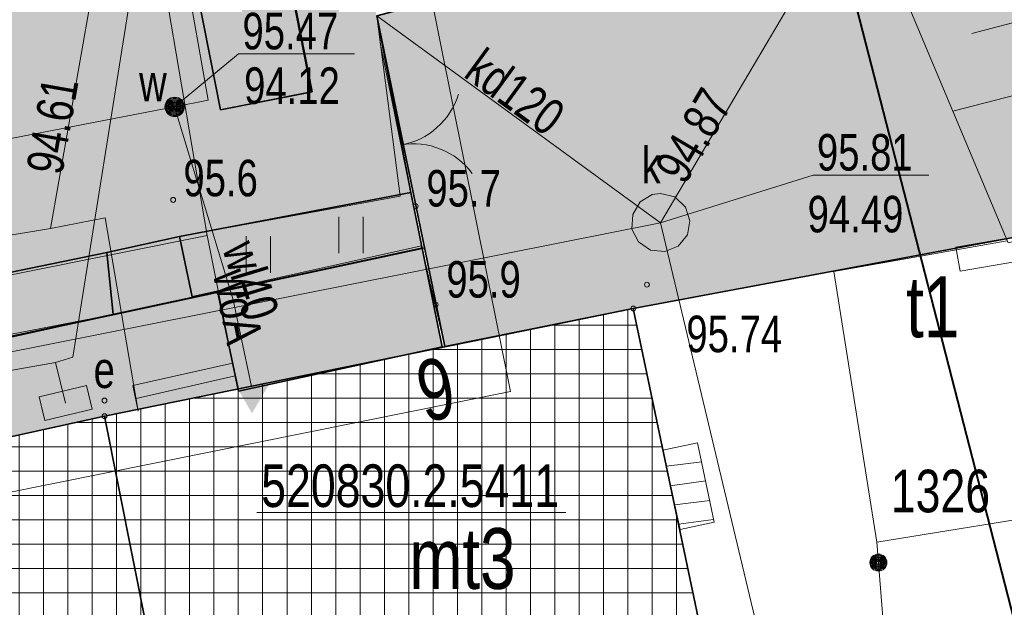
# Model space of a CAD drawing. Header units: metres. Extents: x -320 to 5572509, y -47 to 5960263.
# Tile 26 of 59: x 5572160 to 5572180, y 5960085 to 5960097. Entities that reach past the tile are written whole.
import ezdxf

# ---------------------------------------------------------------- set-up
doc = ezdxf.new("R2010")
doc.units = ezdxf.units.M
doc.header["$MEASUREMENT"] = 0
for name, color, linetype in [('000_Inne__niezydentyfikowane_', 7, 'Continuous'), ('122-Punkt_osnowy_szczegolowej', 7, 'Continuous'), ('122-Punkt_osnowy_szczegolowej-A', 7, 'Continuous'), ('203-Punkt_zalamania_granicy_dzi', 7, 'Continuous'), ('218-Granica_uzytku', 7, 'Continuous'), ('219-Linia_granicy', 7, 'Continuous'), ('238-Punkt_adresowy_budynku', 7, 'Continuous'), ('312-Budynek__powierzchnia_', 7, 'Continuous'), ('312-Numer_ewidencyjny_budynku', 7, 'Continuous'), ('312-Numer_ewidencyjny_budynku-A', 7, 'Continuous'), ('352-schody__powierzchnia_', 7, 'Continuous'), ('403-Punkt_okreslonej_wysokosci', 7, 'Continuous'), ('403-Punkt_okreslonej_wysokosci-', 7, 'Continuous'), ('422-Kraweznik_jezdni', 7, 'Continuous'), ('423-Krawedz_chodnika', 7, 'Continuous'), ('801-Punkt_okreslonej_wysokosci', 7, 'Continuous'), ('801-Punkt_okreslonej_wysokosci-', 7, 'Continuous'), ('820-Skarpa_nieumocniona', 7, 'Continuous'), ('823-Szczyt_skarpy_nieumocninej', 7, 'Continuous'), ('902-Ogrodzenie_trwale_symb_', 7, 'Continuous'), ('905-Brama_w_ogrodzeniu', 7, 'Continuous'), ('940-Trawnik_symb__poj_', 7, 'Continuous'), ('Nowe_450-Sciana_oporowa_symb__osiowy', 7, 'Continuous'), ('Nowe_810-G Ogólne', 7, 'Continuous'), ('przewod_elektroenergetyczny__li', 7, 'Continuous'), ('przewod_gazowy__linia_', 7, 'Continuous'), ('przewod_kanalizacyjny__linia_', 7, 'Continuous'), ('przewod_kanalizacyjny__linia_-A', 7, 'Continuous'), ('przewod_wodociagowy__linia_', 7, 'Continuous'), ('przewod_wodociagowy__linia_-Atr', 7, 'Continuous'), ('punkt_o_okreslonej_wysokosci__s', 7, 'Continuous'), ('szafa_kablowa__punkt_', 7, 'Continuous'), ('szafa_kablowa__punkt_-Atr17', 7, 'Continuous'), ('wlaz_-_siec_kanalizacyjna__powi', 7, 'Continuous'), ('ZAKRES', 7, 'Continuous'), ('zasuwa_-_siec_wodociagowa__punk', 7, 'Continuous')]:
    doc.layers.add(name, color=color, linetype=linetype)
doc.styles.add('GENERATED_STYLE_1', font='arial.ttf')
pattern_1 = [(0, (5572434.6074, 5960128.98037), (0, 0.5), []), (90, (5572434.6074, 5960128.98037), (-0.5, 0), [])]

# ---------------------------------------------------------------- blocks, each defined once
blk = doc.blocks.new('Wypełnienie_3', base_point=(5572434.607, 5960129.98))
at = {"layer": 'Nowe_810-G Ogólne', "linetype": 'Continuous', "lineweight": 18, "true_color": 0xaaaaaa}
h = blk.add_hatch(dxfattribs=at)
h.set_pattern_fill('HLNHER', color=253, style=0, pattern_type=2)
h.set_pattern_definition([(0, (5572149.7395, 5960118.78482), (0.4, 0.4), [1.2, -0.4]), (90, (5572150.1395, 5960118.78482), (0.4, 0.4), [1.2, -0.4])])
h.paths.add_polyline_path([(5572119.97, 5960117.89), (5572120.79, 5960116.24), (5572121.5, 5960115.44), (5572122.21, 5960114.9), (5572122.744, 5960114.747), (5572123.317, 5960114.61), (5572125.049, 5960114.484), (5572125.85, 5960114.536), (5572130.069, 5960115.384), (5572138.896, 5960117.224), (5572138.292, 5960120.162), (5572155.913, 5960123.836), (5572156.128, 5960122.746), (5572156.512, 5960120.804), (5572158.44, 5960121.177, 0.308603), (5572162.603, 5960124.945), (5572162.588, 5960124.941), (5572159.946, 5960134.586, 0.184142), (5572158.882, 5960138.039, 0.30603), (5572153.265, 5960140.081), (5572156.26, 5960136.077), (5572154.662, 5960134.882), (5572153.377, 5960133.921), (5572150.385, 5960137.922), (5572132.367, 5960124.445), (5572135.36, 5960120.444), (5572132.563, 5960118.352), (5572126.584, 5960126.337), (5572160.589, 5960151.83), (5572160.598, 5960151.818), (5572164.203, 5960138.326), (5572167.783, 5960124.929), (5572168.21, 5960124.22), (5572168.9, 5960123.8), (5572169.83, 5960123.57), (5572174.572, 5960124.504), (5572179.02, 5960125.38), (5572179.509, 5960123.378), (5572174.84, 5960122.49), (5572175.83, 5960117.16), (5572172.73, 5960116.07), (5572172.04, 5960115.89), (5572172.14, 5960115.5), (5572169.94, 5960114.91), (5572169.87, 5960115.15), (5572168.91, 5960114.87), (5572168.98, 5960114.64), (5572166.56, 5960113.95), (5572166.5, 5960114.18), (5572165.87, 5960114.02), (5572165.8, 5960114.35), (5572165.93, 5960114.38), (5572165.75, 5960115.18), (5572164.8, 5960114.95), (5572164.9, 5960114.62), (5572162.28, 5960113.85), (5572162.19, 5960114.18), (5572161.68, 5960114.04), (5572161.87, 5960113.34), (5572162, 5960113.37), (5572162.29, 5960112.25), (5572162.17, 5960112.22), (5572162.4, 5960111.41), (5572162.58, 5960111.47), (5572162.91, 5960110.26), (5572162.72, 5960110.2), (5572162.83, 5960109.77), (5572163.48, 5960110.04), (5572164.37, 5960110.27), (5572164.48, 5960109.75), (5572164.653, 5960109.787), (5572165.19, 5960107.36), (5572165.02, 5960107.32), (5572165.16, 5960106.72), (5572165.33, 5960106.75), (5572166.43, 5960101.86), (5572165.96, 5960101.76), (5572166.13, 5960100.99), (5572166.46, 5960101.07), (5572167.15, 5960097.97), (5572166.82, 5960097.9), (5572166.95, 5960097.33), (5572167.648, 5960093.703), (5572162.9, 5960092.8), (5572161.41, 5960092.47), (5572149.154, 5960089.965), (5572149.759, 5960086.924), (5572146.898, 5960086.382), (5572145.75, 5960086.12), (5572145.189, 5960089.209), (5572130.631, 5960086.296), (5572128.388, 5960097.519), (5572154.739, 5960102.778), (5572155.796, 5960097.376, 0.32921), (5572156.91, 5960099.21), (5572155.67, 5960105.421), (5572155.663, 5960105.419), (5572154.052, 5960113.522, 0.326644), (5572152.363, 5960114.76), (5572153.626, 5960108.47), (5572124.891, 5960102.732), (5572123.764, 5960109.015), (5572123.037, 5960107.846), (5572122.57, 5960106.94), (5572122.235, 5960105.804), (5572122.128, 5960104.217), (5572120.82, 5960112.281)])
h.paths.add_polyline_path([(5572160.986, 5960109.404), (5572161.476, 5960109.501), (5572161.772, 5960108.036), (5572163.15, 5960108.307), (5572165.611, 5960095.766), (5572163.741, 5960095.398)], flags=0)
at = {"layer": 'Nowe_810-G Ogólne', "color": 18, "lineweight": 35, "true_color": 0x030303}
for p, q in [((5572163.741, 5960095.398), (5572160.986, 5960109.404)), ((5572163.15, 5960108.307), (5572165.611, 5960095.766)), ((5572166.95, 5960097.33), (5572167.648, 5960093.703)), ((5572165.611, 5960095.766), (5572163.741, 5960095.398)), ((5572167.648, 5960093.703), (5572162.9, 5960092.8)), ((5572162.9, 5960092.8), (5572161.41, 5960092.47)), ((5572161.41, 5960092.47), (5572149.154, 5960089.965))]:
    blk.add_line(p, q, dxfattribs=at)
blk = doc.blocks.new('Wypełnienie_15', base_point=(5572434.607, 5960129.98))
at = {"layer": 'Nowe_810-G Ogólne', "linetype": 'Continuous', "lineweight": 0, "true_color": 0x888888}
blk.add_hatch(color=252, dxfattribs=at).paths.add_polyline_path([(5572167.648, 5960093.703), (5572167.648, 5960093.703), (5572167.87, 5960092.61)])
blk = doc.blocks.new('Wypełnienie_22', base_point=(5572434.607, 5960129.98))
at = {"layer": 'Nowe_810-G Ogólne', "linetype": 'Continuous', "lineweight": 0, "true_color": 0x000000}
h = blk.add_hatch(dxfattribs=at)
h.set_pattern_fill('SIATKA_25X25', color=18, style=0, pattern_type=2)
h.set_pattern_definition(pattern_1)
h.paths.add_polyline_path([(5572150.35, 5960086.68), (5572152.36, 5960076.59), (5572155.5, 5960077.24), (5572155.25, 5960078.4), (5572163.17, 5960080.04), (5572161.36, 5960089.11)])
at = {"layer": 'Nowe_810-G Ogólne', "color": 18, "lineweight": 35, "true_color": 0x030303}
for p, q in [((5572161.36, 5960089.11), (5572150.35, 5960086.68)), ((5572163.17, 5960080.04), (5572161.36, 5960089.11)), ((5572150.35, 5960086.68), (5572152.36, 5960076.59)), ((5572155.25, 5960078.4), (5572163.17, 5960080.04)), ((5572155.5, 5960077.24), (5572155.25, 5960078.4)), ((5572152.36, 5960076.59), (5572155.5, 5960077.24))]:
    blk.add_line(p, q, dxfattribs=at)
blk = doc.blocks.new('Wypełnienie_23', base_point=(5572434.607, 5960129.98))
at = {"layer": 'Nowe_810-G Ogólne', "linetype": 'Continuous', "lineweight": 0, "true_color": 0x000000}
h = blk.add_hatch(dxfattribs=at)
h.set_pattern_fill('SIATKA_25X25', color=18, style=0, pattern_type=2)
h.set_pattern_definition(pattern_1)
h.paths.add_polyline_path([(5572161.36, 5960089.11), (5572172.22, 5960091.32), (5572174.39, 5960081), (5572163.46, 5960078.55), (5572163.17, 5960080.04)])
at = {"layer": 'Nowe_810-G Ogólne', "color": 18, "lineweight": 35, "true_color": 0x030303}
for p, q in [((5572161.36, 5960089.11), (5572172.22, 5960091.32)), ((5572172.22, 5960091.32), (5572174.39, 5960081)), ((5572163.17, 5960080.04), (5572161.36, 5960089.11)), ((5572174.39, 5960081), (5572163.46, 5960078.55)), ((5572163.46, 5960078.55), (5572163.17, 5960080.04))]:
    blk.add_line(p, q, dxfattribs=at)
blk = doc.blocks.new('Wypełnienie_51', base_point=(5572434.607, 5960129.98))
at = {"layer": 'Nowe_810-G Ogólne', "linetype": 'Continuous', "lineweight": 0, "true_color": 0x233708}
blk.add_hatch(color=78, dxfattribs=at).paths.add_polyline_path([(5572161.41, 5960092.47), (5572149.144, 5960089.962), (5572149.441, 5960088.51), (5572161.54, 5960091.2)])
at = {"layer": 'Nowe_810-G Ogólne', "color": 18, "lineweight": 35, "true_color": 0x030303}
for p, q in [((5572161.41, 5960092.47), (5572149.144, 5960089.962)), ((5572161.54, 5960091.2), (5572161.41, 5960092.47)), ((5572149.441, 5960088.51), (5572161.54, 5960091.2)), ((5572149.144, 5960089.962), (5572149.441, 5960088.51))]:
    blk.add_line(p, q, dxfattribs=at)
blk = doc.blocks.new('Wypełnienie_52', base_point=(5572434.607, 5960129.98))
at = {"layer": 'Nowe_810-G Ogólne', "linetype": 'Continuous', "lineweight": 0, "true_color": 0x233708}
blk.add_hatch(color=78, dxfattribs=at).paths.add_polyline_path([(5572164.111, 5960089.621), (5572163.678, 5960091.676), (5572163.16, 5960091.56), (5572162.9, 5960092.8), (5572167.648, 5960093.703), (5572168.292, 5960090.534)])
at = {"layer": 'Nowe_810-G Ogólne', "color": 18, "lineweight": 35, "true_color": 0x030303}
for p, q in [((5572162.9, 5960092.8), (5572167.648, 5960093.703)), ((5572167.648, 5960093.703), (5572168.292, 5960090.534)), ((5572163.16, 5960091.56), (5572162.9, 5960092.8)), ((5572163.678, 5960091.676), (5572163.16, 5960091.56)), ((5572164.111, 5960089.621), (5572163.678, 5960091.676)), ((5572168.292, 5960090.534), (5572164.111, 5960089.621))]:
    blk.add_line(p, q, dxfattribs=at)
blk = doc.blocks.new('Wypełnienie_53', base_point=(5572434.607, 5960129.98))
at = {"layer": 'Nowe_810-G Ogólne', "linetype": 'Continuous', "lineweight": 0, "true_color": 0x233708}
blk.add_hatch(color=78, dxfattribs=at).paths.add_polyline_path([(5572160.986, 5960109.404), (5572163.741, 5960095.398), (5572165.626, 5960095.768), (5572163.165, 5960108.31), (5572161.772, 5960108.036), (5572161.476, 5960109.501)])
at = {"layer": 'Nowe_810-G Ogólne', "color": 18, "lineweight": 35, "true_color": 0x030303}
for p, q in [((5572161.476, 5960109.501), (5572160.986, 5960109.404)), ((5572161.772, 5960108.036), (5572161.476, 5960109.501)), ((5572160.986, 5960109.404), (5572163.741, 5960095.398)), ((5572163.165, 5960108.31), (5572161.772, 5960108.036)), ((5572165.626, 5960095.768), (5572163.165, 5960108.31)), ((5572163.741, 5960095.398), (5572165.626, 5960095.768))]:
    blk.add_line(p, q, dxfattribs=at)
blk = doc.blocks.new('Wypełnienie_60', base_point=(5572434.607, 5960129.98))
at = {"layer": 'Nowe_810-G Ogólne', "linetype": 'Continuous', "lineweight": 0, "true_color": 0x233708}
blk.add_hatch(color=78, dxfattribs=at).paths.add_polyline_path([(5572168.35, 5960090.54), (5572166.95, 5960097.33), (5572176.85, 5960099.97), (5572172.73, 5960116.07), (5572175.068, 5960117.033), (5572175.38, 5960115.42), (5572181.24, 5960093.01), (5572172.22, 5960091.32)])
at = {"layer": 'Nowe_810-G Ogólne', "color": 18, "lineweight": 35, "true_color": 0x030303}
for p, q in [((5572172.73, 5960116.07), (5572175.068, 5960117.033)), ((5572175.068, 5960117.033), (5572175.38, 5960115.42)), ((5572176.85, 5960099.97), (5572172.73, 5960116.07)), ((5572175.38, 5960115.42), (5572181.24, 5960093.01)), ((5572166.95, 5960097.33), (5572176.85, 5960099.97)), ((5572168.35, 5960090.54), (5572166.95, 5960097.33)), ((5572181.24, 5960093.01), (5572172.22, 5960091.32)), ((5572172.22, 5960091.32), (5572168.35, 5960090.54))]:
    blk.add_line(p, q, dxfattribs=at)
blk = doc.blocks.new('Wypełnienie_73', base_point=(5572434.607, 5960129.98))
at = {"layer": 'Nowe_810-G Ogólne', "linetype": 'Continuous', "lineweight": 0, "true_color": 0x5b5b5b}
blk.add_hatch(color=251, dxfattribs=at).paths.add_polyline_path([(5572149.443, 5960088.511), (5572161.54, 5960091.2), (5572161.41, 5960092.47), (5572162.9, 5960092.8), (5572163.16, 5960091.56), (5572163.678, 5960091.676), (5572163.798, 5960091.105), (5572164.109, 5960089.669), (5572161.36, 5960089.11), (5572150.7, 5960086.74), (5572150.35, 5960086.68), (5572149.76, 5960086.92)])
at = {"layer": 'Nowe_810-G Ogólne', "color": 7, "lineweight": 13}
for p, q in [((5572161.41, 5960092.47), (5572162.9, 5960092.8)), ((5572162.9, 5960092.8), (5572163.16, 5960091.56)), ((5572161.54, 5960091.2), (5572161.41, 5960092.47)), ((5572163.16, 5960091.56), (5572163.678, 5960091.676)), ((5572163.678, 5960091.676), (5572163.798, 5960091.105)), ((5572149.443, 5960088.511), (5572161.54, 5960091.2)), ((5572163.798, 5960091.105), (5572164.109, 5960089.669)), ((5572164.109, 5960089.669), (5572161.36, 5960089.11)), ((5572161.36, 5960089.11), (5572150.7, 5960086.74)), ((5572149.76, 5960086.92), (5572149.443, 5960088.511)), ((5572150.35, 5960086.68), (5572149.76, 5960086.92)), ((5572150.7, 5960086.74), (5572150.35, 5960086.68))]:
    blk.add_line(p, q, dxfattribs=at)
at = {"layer": 'Nowe_810-G Ogólne', "color": 7, "lineweight": 5, "insert": (5572155.604, 5960089.222), "char_height": 0.5, "attachment_point": 7, "style": 'GENERATED_STYLE_1'}
blk.add_mtext('\\A1;{\\pql;\\fArial|b0|i0|c238|p38;31,2 m\\fArial|b0|i0|c238|p38;\\A1{\\H.66x;\\S2^  ;}}', dxfattribs=at)
blk = doc.blocks.new('EGBP04_03')
at = {"layer": '203-Punkt_zalamania_granicy_dzi', "color": 7, "lineweight": 13}
blk.add_circle((0, 0), 0.05, dxfattribs=at)
blk = doc.blocks.new('905', base_point=(0, 0))
at = {"layer": '905-Brama_w_ogrodzeniu', "color": 7, "lineweight": 13}
for centre, start, end in [((-1.5, 0), 0, 63.2606), ((1.5, 0), 116.7394, 180)]:
    blk.add_arc(centre, 1.5, start, end, dxfattribs=at)
blk = doc.blocks.new('RTPW01')
at = {"layer": '801-Punkt_okreslonej_wysokosci', "color": 7, "lineweight": 13}
blk.add_circle((0, 0), 0.05, dxfattribs=at)
blk = doc.blocks.new('940P')
at = {"layer": '940-Trawnik_symb__poj_', "color": 7, "lineweight": 13}
for p, q in [((-0.25, -0.375), (-0.25, 0.375)), ((0.25, -0.375), (0.25, 0.375))]:
    blk.add_line(p, q, dxfattribs=at)
blk = doc.blocks.new('US17')
at = {"layer": 'szafa_kablowa__punkt_', "color": 7, "lineweight": 13}
for p, q in [((-0.5, 0.25), (0.5, 0.25)), ((-0.5, -0.25), (-0.5, 0.25)), ((0.5, -0.25), (0.5, 0.25)), ((-0.5, -0.25), (0.5, -0.25))]:
    blk.add_line(p, q, dxfattribs=at)
blk = doc.blocks.new('SUUS25')
at = {"layer": 'zasuwa_-_siec_wodociagowa__punk', "color": 7, "lineweight": 13}
for radius in [0.2, 0.18, 0.16, 0.14, 0.12, 0.1, 0.08, 0.06, 0.04, 0.02]:
    blk.add_circle((0, 0), radius, dxfattribs=at)
blk = doc.blocks.new('122')
at = {"layer": '122-Punkt_osnowy_szczegolowej', "linetype": 'Continuous', "lineweight": 0, "true_color": 0x000000}
blk.add_hatch(color=18, dxfattribs=at).paths.add_polyline_path([(-0.5, 0.3), (0, -0.55), (0.5, 0.3)])
blk = doc.blocks.new('Ściana_8', base_point=(5572178.933, 5960092.084))
at = {"layer": 'Nowe_450-Sciana_oporowa_symb__osiowy', "color": 7, "lineweight": 13, "flags": 128}
for points in [[(5572181.223, 5960092.989), (5572178.847, 5960092.577)], [(5572178.847, 5960092.577), (5572178.933, 5960092.084)], [(5572178.933, 5960092.084), (5572181.84, 5960092.588)]]:
    blk.add_lwpolyline(points, dxfattribs=at)

msp = doc.modelspace()

# ---------------------------------------------------------------- linework, layer by layer
at = {"layer": '000_Inne__niezydentyfikowane_', "color": 7, "lineweight": 13, "flags": 128}
msp.add_lwpolyline([(5572167.03, 5960096.74), (5572167.87, 5960092.61)], dxfattribs=at)
at = {"layer": '122-Punkt_osnowy_szczegolowej-A', "color": 7, "lineweight": 13, "flags": 128}
msp.add_lwpolyline([(5572164.485, 5960087.135), (5572170.835, 5960087.135)], dxfattribs=at)
at = {"layer": '218-Granica_uzytku', "color": 3, "lineweight": 18, "flags": 128}
for points in [[(5572181.24, 5960093.01), (5572172.22, 5960091.32)], [(5572172.22, 5960091.32), (5572181.24, 5960093.01)], [(5572172.22, 5960091.32), (5572161.36, 5960089.11)], [(5572161.36, 5960089.11), (5572172.22, 5960091.32)], [(5572161.36, 5960089.11), (5572150.7, 5960086.74)], [(5572150.7, 5960086.74), (5572161.36, 5960089.11)]]:
    msp.add_lwpolyline(points, dxfattribs=at)
at = {"layer": '219-Linia_granicy', "color": 178, "lineweight": 18, "flags": 128}
for points in [[(5572181.24, 5960093.01), (5572172.22, 5960091.32)], [(5572172.22, 5960091.32), (5572161.36, 5960089.11)], [(5572161.36, 5960089.11), (5572150.7, 5960086.74)], [(5572165.62, 5960067.82), (5572161.36, 5960089.11)]]:
    msp.add_lwpolyline(points, dxfattribs=at)
at = {"layer": '312-Budynek__powierzchnia_', "color": 7, "lineweight": 13, "flags": 128}
for points in [[(5572176.34, 5960092.08), (5572179.9, 5960092.71)], [(5572177.22, 5960086.52), (5572176.34, 5960092.08)], [(5572161.36, 5960089.11), (5572172.22, 5960091.32)], [(5572172.22, 5960091.32), (5572174.39, 5960081)], [(5572150.7, 5960086.74), (5572161.36, 5960089.11)], [(5572161.36, 5960089.11), (5572163.17, 5960080.04)], [(5572163.17, 5960080.04), (5572161.36, 5960089.11)], [(5572181.28, 5960087.18), (5572177.22, 5960086.52)]]:
    msp.add_lwpolyline(points, dxfattribs=at)
at = {"layer": '352-schody__powierzchnia_', "color": 7, "lineweight": 13, "flags": 128}
for points in [[(5572162.05, 5960089.21), (5572161.94, 5960089.74), (5572163.99, 5960090.2), (5572164.1, 5960089.67)], [(5572162.05, 5960089.21), (5572161.94, 5960089.74), (5572163.99, 5960090.2), (5572164.1, 5960089.67)], [(5572162.01, 5960089.47), (5572164.04, 5960089.94)], [(5572162.01, 5960089.47), (5572164.04, 5960089.94)], [(5572172.9, 5960088.08), (5572173.63, 5960088.17)], [(5572172.9, 5960088.08), (5572173.63, 5960088.17)], [(5572172.98, 5960087.68), (5572173.71, 5960087.78)], [(5572172.98, 5960087.68), (5572173.71, 5960087.78)], [(5572173.07, 5960087.29), (5572173.79, 5960087.38)], [(5572173.07, 5960087.29), (5572173.79, 5960087.38)], [(5572173.15, 5960086.89), (5572173.87, 5960086.99)], [(5572173.15, 5960086.89), (5572173.87, 5960086.99)]]:
    msp.add_lwpolyline(points, dxfattribs=at)
msp.add_lwpolyline([(5572173.18, 5960086.78), (5572173.88, 5960086.93), (5572173.54, 5960088.56), (5572172.83, 5960088.41)], close=True, dxfattribs=at)
msp.add_lwpolyline([(5572173.18, 5960086.78), (5572173.88, 5960086.93), (5572173.54, 5960088.56), (5572172.83, 5960088.41)], close=True, dxfattribs=at)
at = {"layer": '422-Kraweznik_jezdni', "color": 7, "lineweight": 13, "flags": 128}
for points in [[(5572167.43, 5960093.63), (5572166.95, 5960097.33)], [(5572136.84, 5960087.57), (5572151.97, 5960090.54), (5572161.41, 5960092.47), (5572162.9, 5960092.8), (5572167.43, 5960093.63)]]:
    msp.add_lwpolyline(points, dxfattribs=at)
at = {"layer": '423-Krawedz_chodnika', "color": 7, "lineweight": 13, "flags": 128}
for points in [[(5572162.9, 5960092.8), (5572163.16, 5960091.56), (5572167.87, 5960092.61)], [(5572151.97, 5960090.54), (5572152.23, 5960089.4), (5572161.54, 5960091.2), (5572161.41, 5960092.47)]]:
    msp.add_lwpolyline(points, dxfattribs=at)
at = {"layer": '820-Skarpa_nieumocniona', "color": 7, "lineweight": 13, "flags": 128}
for points in [[(5572180.14, 5960097.22), (5572179.17, 5960096.97)], [(5572180.51, 5960095.82), (5572178.78, 5960095.37)]]:
    msp.add_lwpolyline(points, dxfattribs=at)
at = {"layer": '823-Szczyt_skarpy_nieumocninej', "color": 7, "lineweight": 13, "flags": 128}
msp.add_lwpolyline([(5572175.38, 5960115.42), (5572181.24, 5960093.01), (5572179.92, 5960092.67), (5572176.85, 5960099.97), (5572176.07, 5960103), (5572175.82, 5960103.97), (5572175.1, 5960105.97), (5572175.06, 5960106.96), (5572174.5, 5960109.15), (5572174.32, 5960109.86), (5572173.74, 5960112.09), (5572173.55, 5960112.84), (5572172.93, 5960115.27), (5572172.73, 5960116.07), (5572174.74, 5960116.26)], close=True, dxfattribs=at)
at = {"layer": '902-Ogrodzenie_trwale_symb_', "color": 7, "lineweight": 13, "flags": 128}
for points in [[(5572166.95, 5960097.33), (5572167.03, 5960096.74), (5572167.87, 5960092.61), (5572168.35, 5960090.54)], [(5572180.48, 5960073.99), (5572180.19, 5960080.3), (5572177.75, 5960079.91), (5572177.22, 5960086.52)]]:
    msp.add_lwpolyline(points, dxfattribs=at)
at = {"layer": '902-Ogrodzenie_trwale_symb_', "color": 7, "lineweight": 13}
for radius in [0.175, 0.157, 0.14, 0.122, 0.105, 0.0875, 0.07, 0.0525, 0.035]:
    msp.add_circle((5572177.253, 5960086.103), radius, dxfattribs=at)
at = {"layer": 'Nowe_810-G Ogólne', "color": 250, "lineweight": 40}
for p, q in [((5572159.05, 5960166.48), (5572208.873, 5959972.893)), ((5572167.903, 5960092.557), (5572147.498, 5960088.182))]:
    msp.add_line(p, q, dxfattribs=at)
at = {"layer": 'przewod_elektroenergetyczny__li', "color": 1, "lineweight": 18, "flags": 128}
for points in [[(5572127.75, 5960084.42), (5572160.35, 5960090.21), (5572160.71, 5960090.32), (5572163.68, 5960108.94), (5572163.74, 5960108.95)], [(5572160.35, 5960090.21), (5572160.56, 5960089.38)]]:
    msp.add_lwpolyline(points, dxfattribs=at)
at = {"layer": 'przewod_gazowy__linia_', "color": 30, "lineweight": 18, "flags": 128}
for points in [[(5572163.24, 5960109.94), (5572160.25, 5960092.96)], [(5572162.05, 5960089.21), (5572161.37, 5960093.18), (5572160.25, 5960092.96), (5572148.92, 5960091.09), (5572150.1, 5960084.92), (5572150.69, 5960084.98)]]:
    msp.add_lwpolyline(points, dxfattribs=at)
at = {"layer": 'przewod_kanalizacyjny__linia_', "color": 34, "lineweight": 18, "flags": 128}
for points in [[(5572172.78, 5960093.08), (5572176.85, 5960099.97)], [(5572172.78, 5960093.08), (5572166.95, 5960097.33)], [(5572167.19, 5960076.64), (5572168.7, 5960077.2), (5572175.89, 5960080.07), (5572172.78, 5960093.08), (5572148.62, 5960088.28), (5572126.67, 5960083.55)]]:
    msp.add_lwpolyline(points, dxfattribs=at)
at = {"layer": 'przewod_wodociagowy__linia_', "color": 7, "lineweight": 20, "flags": 128}
for points in [[(5572123.96, 5960088.84), (5572124.25, 5960088.85), (5572137.01, 5960090.95), (5572153.52, 5960093.67), (5572162.8, 5960095.46), (5572163.49, 5960095.6), (5572159.94, 5960115.68), (5572159.32, 5960120.73), (5572159.31, 5960121.27), (5572158.86, 5960122.68)], [(5572158.41, 5960121.49), (5572159.01, 5960118.94), (5572163.47, 5960092.82), (5572155.89, 5960091.3), (5572137.74, 5960087.68), (5572139.2, 5960083.59)], [(5572162.8, 5960095.46), (5572164, 5960091.5), (5572164.38, 5960089.72)], [(5572163.47, 5960092.82), (5572164.07, 5960089.81)]]:
    msp.add_lwpolyline(points, dxfattribs=at)
at = {"layer": 'punkt_o_okreslonej_wysokosci__s', "color": 7, "lineweight": 20, "flags": 128}
msp.add_lwpolyline([(5572162.8, 5960095.46), (5572164.113, 5960096.548), (5572166.494, 5960096.548)], dxfattribs=at)
at = {"layer": 'punkt_o_okreslonej_wysokosci__s', "color": 34, "lineweight": 18, "flags": 128}
msp.add_lwpolyline([(5572172.78, 5960093.08), (5572175.912, 5960094.058), (5572178.293, 5960094.058)], dxfattribs=at)
at = {"layer": 'wlaz_-_siec_kanalizacyjna__powi', "color": 7, "lineweight": 13, "flags": 128}
msp.add_lwpolyline([(5572172.78, 5960093.68), (5572173.07, 5960093.61), (5572173.29, 5960093.4), (5572173.38, 5960093.12), (5572173.33, 5960092.83), (5572173.14, 5960092.6), (5572172.87, 5960092.49), (5572172.57, 5960092.52), (5572172.33, 5960092.69), (5572172.19, 5960092.95), (5572172.21, 5960093.25), (5572172.36, 5960093.51), (5572172.61, 5960093.66)], close=True, dxfattribs=at)
at = {"layer": 'ZAKRES', "color": 7, "lineweight": 13, "flags": 128}
msp.add_lwpolyline([(5572111.424, 5960168.614), (5572126.913, 5960081.006), (5572169.699, 5960089.619), (5572165.103, 5960112.452), (5572174.101, 5960114.263), (5572150.557, 5960197.688)], close=True, dxfattribs=at)

# ---------------------------------------------------------------- block references
at = {"layer": '122-Punkt_osnowy_szczegolowej', "color": 7, "lineweight": 13}
msp.add_blockref('122', (5572164.39, 5960089.72), dxfattribs=at)
at = {"layer": '203-Punkt_zalamania_granicy_dzi', "color": 7, "lineweight": 13}
for p in [(5572172.22, 5960091.32), (5572161.36, 5960089.11)]:
    msp.add_blockref('EGBP04_03', p, dxfattribs=at)
at = {"layer": '403-Punkt_okreslonej_wysokosci', "color": 7, "lineweight": 13, "rotation": 0.0008399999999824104}
for p in [(5572172.5, 5960091.81), (5572161.36, 5960089.43)]:
    msp.add_blockref('RTPW01', p, dxfattribs=at)
at = {"layer": '801-Punkt_okreslonej_wysokosci', "color": 7, "lineweight": 13}
for p in [(5572162.77, 5960093.55), (5572167.75, 5960093.42), (5572168.16, 5960091.4)]:
    msp.add_blockref('RTPW01', p, dxfattribs=at)
at = {"layer": '905-Brama_w_ogrodzeniu', "color": 7, "lineweight": 13, "rotation": 279.80883}
msp.add_blockref('905', (5572167.45, 5960094.68), dxfattribs=at)
at = {"layer": '940-Trawnik_symb__poj_', "color": 7, "lineweight": 13}
for p in [(5572166.42, 5960092.83), (5572164.52, 5960092.43)]:
    msp.add_blockref('940P', p, dxfattribs=at)
at = {"layer": 'Nowe_450-Sciana_oporowa_symb__osiowy', "color": 7, "lineweight": 13}
msp.add_blockref('Ściana_8', (5572178.933, 5960092.084), dxfattribs=at)
at = {"layer": 'Nowe_810-G Ogólne', "color": 253, "lineweight": 18, "true_color": 0xaaaaaa}
msp.add_blockref('Wypełnienie_3', (5572434.607, 5960129.98), dxfattribs=at)
at = {"layer": 'Nowe_810-G Ogólne', "color": 62, "lineweight": 18, "true_color": 0x8edf20}
for name in ['Wypełnienie_60', 'Wypełnienie_53', 'Wypełnienie_52', 'Wypełnienie_51']:
    msp.add_blockref(name, (5572434.607, 5960129.98), dxfattribs=at)
at = {"layer": 'Nowe_810-G Ogólne', "color": 253, "lineweight": 18, "true_color": 0xb6b6b6}
for name in ['Wypełnienie_15', 'Wypełnienie_73']:
    msp.add_blockref(name, (5572434.607, 5960129.98), dxfattribs=at)
at = {"layer": 'Nowe_810-G Ogólne', "color": 7, "lineweight": 13}
for name in ['Wypełnienie_23', 'Wypełnienie_22']:
    msp.add_blockref(name, (5572434.607, 5960129.98), dxfattribs=at)
at = {"layer": 'szafa_kablowa__punkt_', "color": 7, "lineweight": 13, "rotation": 13.71661}
msp.add_blockref('US17', (5572160.56, 5960089.38), dxfattribs=at)
at = {"layer": 'zasuwa_-_siec_wodociagowa__punk', "color": 7, "lineweight": 13}
msp.add_blockref('SUUS25', (5572162.8, 5960095.46), dxfattribs=at)

# ---------------------------------------------------------------- texts
at = {"layer": '122-Punkt_osnowy_szczegolowej-A', "color": 7, "lineweight": 13, "insert": (5572164.578, 5960087.232), "char_height": 0.875, "attachment_point": 7, "style": 'GENERATED_STYLE_1'}
msp.add_mtext('\\A1;{\\W0.750000x;\\pql;\\fArial|b0|i0|c238|p38;520830.2.5411}', dxfattribs=at)
at = {"layer": '238-Punkt_adresowy_budynku', "color": 7, "lineweight": 13, "insert": (5572168.4, 5960090.365), "char_height": 1.25, "attachment_point": 7, "rotation": 191.012, "style": 'GENERATED_STYLE_1'}
msp.add_mtext('\\A1;{\\W0.750000x;\\pql;\\fArial|b0|i0|c238|p38;6}', dxfattribs=at)
at = {"layer": '312-Numer_ewidencyjny_budynku', "color": 7, "lineweight": 13, "insert": (5572177.509, 5960087.123), "char_height": 0.875, "attachment_point": 7, "style": 'GENERATED_STYLE_1'}
msp.add_mtext('\\A1;{\\W0.750000x;\\pql;\\fArial|b0|i0|c238|p38;1326}', dxfattribs=at)
at = {"layer": '312-Numer_ewidencyjny_budynku-A', "color": 7, "lineweight": 13, "char_height": 1.25, "style": 'GENERATED_STYLE_1'}
for s, insert, attachment_point in [('\\A1;{\\W0.750000x;\\pql;\\fArial|b0|i0|c238|p38;t1}', (5572177.824, 5960091.347), 4), ('\\A1;{\\W0.750000x;\\pql;\\fArial|b0|i0|c238|p38;mt3}', (5572167.619, 5960086.812), 1)]:
    msp.add_mtext(s, dxfattribs=dict(at, insert=insert, attachment_point=attachment_point))
at = {"layer": '403-Punkt_okreslonej_wysokosci-', "color": 7, "lineweight": 13, "insert": (5572173.31, 5960090.413), "char_height": 0.75, "attachment_point": 7, "style": 'GENERATED_STYLE_1'}
msp.add_mtext('\\A1;{\\W0.750000x;\\pql;\\fArial|b0|i0|c238|p38;95.74}', dxfattribs=at)
at = {"layer": '801-Punkt_okreslonej_wysokosci-', "color": 7, "lineweight": 13, "char_height": 0.75, "attachment_point": 7, "style": 'GENERATED_STYLE_1'}
for s, insert in [('\\A1;{\\W0.750000x;\\pql;\\fArial|b0|i0|c238|p38;95.6}', (5572162.98, 5960093.613)), ('\\A1;{\\W0.750000x;\\pql;\\fArial|b0|i0|c238|p38;95.7}', (5572167.97, 5960093.403)), ('\\A1;{\\W0.750000x;\\pql;\\fArial|b0|i0|c238|p38;95.9}', (5572168.38, 5960091.533))]:
    msp.add_mtext(s, dxfattribs=dict(at, insert=insert))
at = {"layer": 'przewod_kanalizacyjny__linia_-A', "color": 34, "lineweight": 18, "insert": (5572168.925, 5960096.391), "char_height": 0.75, "attachment_point": 4, "rotation": 323.908, "style": 'GENERATED_STYLE_1'}
msp.add_mtext('\\A1;{\\W0.750000x;\\pql;\\fArial|b0|i0|c238|p38;kd120}', dxfattribs=at)
at = {"layer": 'przewod_wodociagowy__linia_-Atr', "color": 7, "lineweight": 20, "char_height": 0.75, "style": 'GENERATED_STYLE_1'}
for s, insert, attachment_point, rotation in [('\\A1;{\\W0.750000x;\\pql;\\fArial|b0|i0|c238|p38;wl40}', (5572163.763, 5960092.557), 7, 286.859), ('\\A1;{\\W0.750000x;\\pql;\\fArial|b0|i0|c238|p38;woA}', (5572163.945, 5960092.11), 4, 281.274)]:
    msp.add_mtext(s, dxfattribs=dict(at, insert=insert, attachment_point=attachment_point, rotation=rotation))
at = {"layer": 'punkt_o_okreslonej_wysokosci__s', "color": 7, "lineweight": 20, "char_height": 0.75, "attachment_point": 7, "style": 'GENERATED_STYLE_1'}
for s, insert in [('\\A1;{\\W0.750000x;\\pql;\\fArial|b0|i0|c238|p38;95.47}', (5572164.193, 5960096.631)), ('\\A1;{\\W0.750000x;\\pql;\\fArial|b0|i0|c238|p38;94.12}', (5572164.227, 5960095.511))]:
    msp.add_mtext(s, dxfattribs=dict(at, insert=insert))
at = {"layer": 'punkt_o_okreslonej_wysokosci__s', "color": 30, "lineweight": 18, "insert": (5572160.123, 5960094.106), "char_height": 0.75, "attachment_point": 4, "rotation": 80.013, "style": 'GENERATED_STYLE_1'}
msp.add_mtext('\\A1;{\\W0.750000x;\\pql;\\fArial|b0|i0|c238|p38;94.61}', dxfattribs=at)
at = {"layer": 'punkt_o_okreslonej_wysokosci__s', "color": 34, "lineweight": 18, "insert": (5572172.96, 5960094.025), "char_height": 0.75, "attachment_point": 4, "rotation": 59.429, "style": 'GENERATED_STYLE_1'}
msp.add_mtext('\\A1;{\\W0.750000x;\\pql;\\fArial|b0|i0|c238|p38;94.87}', dxfattribs=at)
at = {"layer": 'punkt_o_okreslonej_wysokosci__s', "color": 34, "lineweight": 18, "char_height": 0.75, "attachment_point": 7, "style": 'GENERATED_STYLE_1'}
for s, insert in [('\\A1;{\\W0.750000x;\\pql;\\fArial|b0|i0|c238|p38;95.81}', (5572175.992, 5960094.142)), ('\\A1;{\\W0.750000x;\\pql;\\fArial|b0|i0|c238|p38;94.49}', (5572175.8, 5960092.873))]:
    msp.add_mtext(s, dxfattribs=dict(at, insert=insert))
at = {"layer": 'szafa_kablowa__punkt_-Atr17', "color": 7, "lineweight": 13, "insert": (5572161.136, 5960089.677), "char_height": 0.75, "attachment_point": 7, "style": 'GENERATED_STYLE_1'}
msp.add_mtext('\\A1;{\\W0.750000x;\\pql;\\fArial|b0|i0|c238|p38;e}', dxfattribs=at)
at = {"layer": 'wlaz_-_siec_kanalizacyjna__powi', "color": 7, "lineweight": 13, "insert": (5572172.391, 5960093.888), "char_height": 0.75, "attachment_point": 7, "style": 'GENERATED_STYLE_1'}
msp.add_mtext('\\A1;{\\W0.750000x;\\pql;\\fArial|b0|i0|c238|p38;k}', dxfattribs=at)
at = {"layer": 'zasuwa_-_siec_wodociagowa__punk', "color": 7, "lineweight": 13, "insert": (5572162.07, 5960095.577), "char_height": 0.75, "attachment_point": 7, "style": 'GENERATED_STYLE_1'}
msp.add_mtext('\\A1;{\\W0.750000x;\\pql;\\fArial|b0|i0|c238|p38;w}', dxfattribs=at)

doc.saveas('drawing.dxf')
